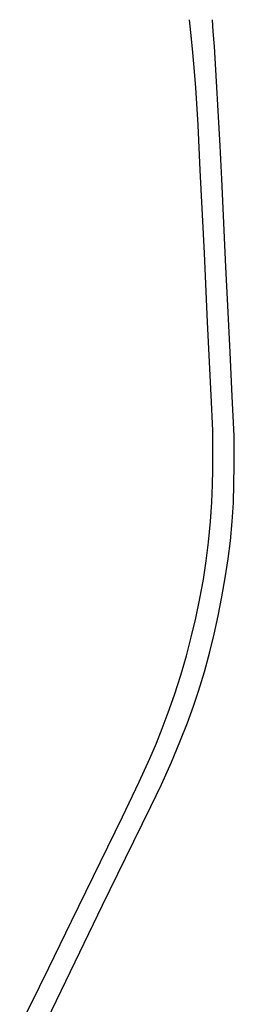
# Model space of a CAD drawing. Header units: feet. Extents: x -18 to 2245837, y -21 to 596159.
# Tile 26 of 35: x 2245797.74 to 2245799.51, y 596139.4 to 596147.5. Entities that reach past the tile are written whole.
import ezdxf

# ---------------------------------------------------------------- set-up
doc = ezdxf.new("R2010")
doc.units = ezdxf.units.FT
doc.header["$MEASUREMENT"] = 0
doc.layers.add('Centerlines', color=7, linetype='Continuous')

msp = doc.modelspace()

# ---------------------------------------------------------------- linework, layer by layer
at = {"layer": 'Centerlines', "color": 1}
for points in [[(2245797.7394, 596139.2116), (2245797.9012, 596139.5394), (2245797.9788, 596139.6969), (2245798.1663, 596140.0814), (2245798.5849, 596140.9381), (2245798.7226, 596141.2266), (2245798.8105, 596141.419), (2245798.8654, 596141.5469), (2245798.9136, 596141.6666), (2245798.9626, 596141.7971), (2245799.0134, 596141.9433), (2245799.0652, 596142.1055), (2245799.1116, 596142.2641), (2245799.1525, 596142.4187), (2245799.1893, 596142.5744), (2245799.2231, 596142.736), (2245799.2516, 596142.8935), (2245799.275, 596143.0466), (2245799.2939, 596143.2003), (2245799.3102, 596143.3697), (2245799.3216, 596143.5293), (2245799.3283, 596143.6737), (2245799.331, 596143.7975), (2245799.3294, 596144.1192), (2245799.3167, 596144.4104), (2245799.2849, 596145.0134), (2245799.2608, 596145.5798), (2245799.2266, 596146.2645), (2245799.2083, 596146.6352), (2245799.1893, 596146.944), (2245799.1737, 596147.1394), (2245799.162, 596147.2627), (2245799.1488, 596147.3979), (2245799.1387, 596147.5026)], [(2245797.967, 596139.2674), (2245798.1962, 596139.7467), (2245798.4204, 596140.2107), (2245798.611, 596140.5994), (2245798.82, 596141.0249), (2245798.9059, 596141.2065), (2245798.9881, 596141.3897), (2245799.0583, 596141.5557), (2245799.1203, 596141.7138), (2245799.1696, 596141.8492), (2245799.2114, 596141.9739), (2245799.2602, 596142.1335), (2245799.3054, 596142.2973), (2245799.3412, 596142.4422), (2245799.3744, 596142.593), (2245799.405, 596142.7496), (2245799.4321, 596142.9069), (2245799.4557, 596143.0647), (2245799.474, 596143.2128), (2245799.4896, 596143.3716), (2245799.5005, 596143.5256), (2245799.5065, 596143.8356), (2245799.5057, 596144.0775), (2245799.4895, 596144.4011), (2245799.4725, 596144.7664), (2245799.4503, 596145.2007), (2245799.4376, 596145.4673), (2245799.4052, 596146.1895), (2245799.3914, 596146.4652), (2245799.343, 596147.2812), (2245799.3337, 596147.4064), (2245799.3268, 596147.5018)]]:
    msp.add_lwpolyline(points, dxfattribs=at)

doc.saveas('drawing.dxf')
